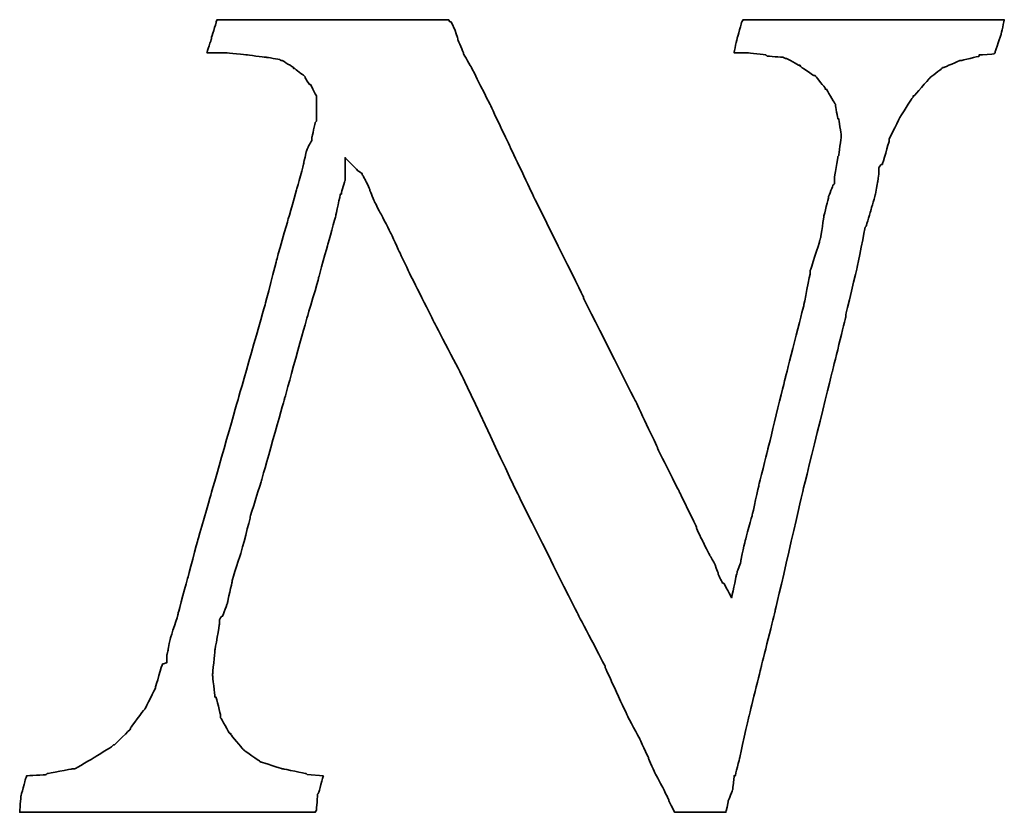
# Model space of a CAD drawing. Header units: millimetres. Extents: x 22 to 196, y 10 to 145.
# Tile 44 of 50: x 182.37 to 183.386, y 89.596 to 90.414. Entities that reach past the tile are written whole.
import ezdxf

# ---------------------------------------------------------------- set-up
doc = ezdxf.new("R2010")
doc.units = ezdxf.units.MM
doc.header["$LTSCALE"] = 0.1
doc.layers.add('DIM', color=4, linetype='CONTINUOUS')
doc.layers.add('layer 1', color=7, linetype='CONTINUOUS')

# ---------------------------------------------------------------- blocks, each defined once
blk = doc.blocks.new('TBI MOTION logo(完整正式版)')
at = {"layer": 'layer 1', "color": 22, "lineweight": 35}
blk.add_open_spline([(58.92625, -7.91875), (58.92625, -7.91875), (58.58625, -7.89375), (58.58625, -7.89375), (58.58625, -7.89375), (58.58625, -7.89375), (58.56625, -7.87125), (58.56625, -7.87125), (58.56625, -7.87125), (58.56625, -7.87125), (58.08375, -7.77375), (58.08375, -7.77375), (58.08375, -7.77375), (58.08375, -7.77375), (58.06125, -7.77375), (58.06125, -7.77375), (58.06125, -7.77375), (58.06125, -7.77375), (57.62625, -7.63125), (57.62625, -7.63125), (57.62625, -7.63125), (57.62625, -7.63125), (57.60625, -7.63125), (57.60625, -7.63125), (57.60625, -7.63125), (57.60625, -7.63125), (57.58125, -7.60625), (57.58125, -7.60625), (57.58125, -7.60625), (57.58125, -7.60625), (57.26625, -7.38875), (57.26625, -7.38875), (57.26625, -7.38875), (57.26625, -7.38875), (57.24625, -7.36875), (57.24625, -7.36875), (57.24625, -7.36875), (57.24625, -7.36875), (57.22125, -7.34375), (57.22125, -7.34375), (57.22125, -7.34375), (57.22125, -7.34375), (56.98125, -7.05375), (56.98125, -7.05375), (56.98125, -7.05375), (56.98125, -7.05375), (56.98125, -7.02875), (56.98125, -7.02875), (56.98125, -7.02875), (56.98125, -7.02875), (56.95625, -7.02875), (56.95625, -7.02875), (56.95625, -7.02875), (56.95625, -7.02875), (56.76625, -6.69625), (56.76625, -6.69625), (56.76625, -6.69625), (56.76625, -6.69625), (56.76625, -6.67125), (56.76625, -6.67125), (56.76625, -6.67125), (56.76625, -6.67125), (56.76625, -6.64875), (56.76625, -6.64875), (56.76625, -6.64875), (56.76625, -6.64875), (56.67125, -6.26375), (56.67125, -6.26375), (56.67125, -6.26375), (56.67125, -6.26375), (56.64625, -6.26375), (56.64625, -6.26375), (56.64625, -6.26375), (56.64625, -6.26375), (56.64625, -6.23875), (56.64625, -6.23875), (56.64625, -6.23875), (56.64625, -6.23875), (56.59625, -5.80875), (56.59625, -5.80875), (56.59625, -5.80875), (56.59625, -5.80875), (56.59625, -5.78375), (56.59625, -5.78375), (56.59625, -5.78375), (56.59625, -5.78375), (56.64625, -5.30375), (56.64625, -5.30375), (56.64625, -5.30375), (56.64625, -5.30375), (56.64625, -5.27875), (56.64625, -5.27875), (56.64625, -5.27875), (56.64625, -5.27875), (56.74125, -4.72875), (56.74125, -4.72875), (56.74125, -4.72875), (56.74125, -4.72875), (56.74125, -4.67875), (56.74125, -4.67875), (56.74125, -4.67875), (56.74125, -4.67875), (56.74125, -4.63375), (56.74125, -4.63375), (56.74125, -4.63375), (56.74125, -4.63375), (56.79125, -4.55875), (56.79125, -4.55875), (56.79125, -4.55875), (56.79125, -4.55875), (56.81125, -4.55875), (56.81125, -4.55875), (56.81125, -4.55875), (56.81125, -4.55875), (56.91125, -4.27375), (56.91125, -4.27375), (56.91125, -4.27375), (56.91125, -4.27375), (57.00625, -3.83874), (57.00625, -3.83874), (57.00625, -3.83874), (57.00625, -3.83874), (57.00625, -3.81374), (57.00625, -3.81374), (57.00625, -3.81374), (57.00625, -3.81374), (57.19875, -3.21374), (57.19875, -3.21374), (57.19875, -3.21374), (57.19875, -3.21374), (57.38625, -2.49625), (57.38625, -2.49625), (57.38625, -2.49625), (57.38625, -2.49625), (57.38625, -2.47374), (57.38625, -2.47374), (57.38625, -2.47374), (57.38625, -2.47374), (57.62625, -1.70375), (57.62625, -1.70375), (57.62625, -1.70375), (57.62625, -1.70375), (58.10625, 0.00125), (58.10625, 0.00125), (58.10625, 0.00125), (58.10625, 0.00125), (58.58625, 1.72625), (58.58625, 1.72625), (58.58625, 1.72625), (58.58625, 1.72625), (58.82625, 2.54125), (58.82625, 2.54125), (58.82625, 2.54125), (58.82625, 2.54125), (58.82625, 2.56374), (58.82625, 2.56374), (58.82625, 2.56374), (58.82625, 2.56374), (59.02125, 3.26125), (59.02125, 3.26125), (59.02125, 3.26125), (59.02125, 3.26125), (59.18625, 3.86125), (59.18625, 3.86125), (59.18625, 3.86125), (59.18625, 3.86125), (59.28625, 4.31875), (59.28625, 4.31875), (59.28625, 4.31875), (59.28625, 4.31875), (59.30625, 4.31875), (59.30625, 4.31875), (59.30625, 4.31875), (59.30625, 4.31875), (59.30625, 4.34125), (59.30625, 4.34125), (59.30625, 4.34125), (59.30625, 4.34125), (59.38125, 4.60625), (59.38125, 4.60625), (59.38125, 4.60625), (59.38125, 4.60625), (59.38125, 4.65125), (59.38125, 4.65125), (59.38125, 4.65125), (59.38125, 4.65125), (59.38125, 5.08625), (59.38125, 5.08625), (59.38125, 5.08625), (59.38125, 5.08625), (59.66625, 4.79624), (59.66625, 4.79624), (59.66625, 4.79624), (59.66625, 4.79624), (59.74125, 4.75124), (59.74125, 4.75124), (59.74125, 4.75124), (59.74125, 4.75124), (59.74125, 4.72624), (59.74125, 4.72624), (59.74125, 4.72624), (59.74125, 4.72624), (59.76125, 4.70124), (59.76125, 4.70124), (59.76125, 4.70124), (59.76125, 4.70124), (59.81125, 4.60625), (59.81125, 4.60625), (59.81125, 4.60625), (59.81125, 4.60625), (59.90625, 4.41125), (59.90625, 4.41125), (59.90625, 4.41125), (59.90625, 4.41125), (59.90625, 4.39125), (59.90625, 4.39125), (59.90625, 4.39125), (59.90625, 4.39125), (60.00375, 4.15124), (60.00375, 4.15124), (60.00375, 4.15124), (60.00375, 4.15124), (60.14625, 3.88374), (60.14625, 3.88374), (60.14625, 3.88374), (60.14625, 3.88374), (60.34125, 3.50124), (60.34125, 3.50124), (60.34125, 3.50124), (60.34125, 3.50124), (60.53125, 3.09125), (60.53125, 3.09125), (60.53125, 3.09125), (60.53125, 3.09125), (60.74625, 2.63625), (60.74625, 2.63625), (60.74625, 2.63625), (60.74625, 2.63625), (61.25125, 1.63124), (61.25125, 1.63124), (61.25125, 1.63124), (61.25125, 1.63124), (61.85125, 0.47625), (61.85125, 0.47625), (61.85125, 0.47625), (61.85125, 0.47625), (63.02625, -2.01874), (63.02625, -2.01874), (63.02625, -2.01874), (63.02625, -2.01874), (64.27625, -4.51374), (64.27625, -4.51374), (64.27625, -4.51374), (64.27625, -4.51374), (64.85125, -5.61375), (64.85125, -5.61375), (64.85125, -5.61375), (64.85125, -5.61375), (64.85125, -5.64125), (64.85125, -5.64125), (64.85125, -5.64125), (64.85125, -5.64125), (65.32875, -6.67125), (65.32875, -6.67125), (65.32875, -6.67125), (65.32875, -6.67125), (65.57125, -7.12875), (65.57125, -7.12875), (65.57125, -7.12875), (65.57125, -7.12875), (65.76125, -7.53625), (65.76125, -7.53625), (65.76125, -7.53625), (65.76125, -7.53625), (65.76125, -7.55625), (65.76125, -7.55625), (65.76125, -7.55625), (65.76125, -7.55625), (65.90375, -7.87125), (65.90375, -7.87125), (65.90375, -7.87125), (65.90375, -7.87125), (66.07125, -8.18125), (66.07125, -8.18125), (66.07125, -8.18125), (66.07125, -8.18125), (66.19125, -8.42375), (66.19125, -8.42375), (66.19125, -8.42375), (66.19125, -8.42375), (66.19125, -8.44375), (66.19125, -8.44375), (66.19125, -8.44375), (66.19125, -8.44375), (66.29125, -8.63875), (66.29125, -8.63875), (66.29125, -8.63875), (66.29125, -8.63875), (66.31125, -8.68625), (66.31125, -8.68625), (66.31125, -8.68625), (66.31125, -8.68625), (66.38375, -8.68625), (66.38375, -8.68625), (66.38375, -8.68625), (66.38375, -8.68625), (66.84125, -8.68625), (66.84125, -8.68625), (66.84125, -8.68625), (66.84125, -8.68625), (67.29625, -8.68625), (67.29625, -8.68625), (67.29625, -8.68625), (67.29625, -8.68625), (67.36625, -8.68625), (67.36625, -8.68625), (67.36625, -8.68625), (67.36625, -8.68625), (67.39125, -8.68625), (67.39125, -8.68625), (67.39125, -8.68625), (67.39125, -8.68625), (67.44125, -8.46875), (67.44125, -8.46875), (67.44125, -8.46875), (67.44125, -8.46875), (67.44125, -8.44375), (67.44125, -8.44375), (67.44125, -8.44375), (67.44125, -8.44375), (67.53625, -8.20375), (67.53625, -8.20375), (67.53625, -8.20375), (67.53625, -8.20375), (67.56125, -7.94375), (67.56125, -7.94375), (67.56125, -7.94375), (67.56125, -7.94375), (67.56125, -7.91875), (67.56125, -7.91875), (67.56125, -7.91875), (67.56125, -7.91875), (67.58625, -7.91875), (67.58625, -7.91875), (67.58625, -7.91875), (67.58625, -7.91875), (67.68125, -7.53625), (67.68125, -7.53625), (67.68125, -7.53625), (67.68125, -7.53625), (67.87375, -6.67125), (67.87375, -6.67125), (67.87375, -6.67125), (67.87375, -6.67125), (68.13625, -5.61375), (68.13625, -5.61375), (68.13625, -5.61375), (68.13625, -5.61375), (68.42375, -4.46374), (68.42375, -4.46374), (68.42375, -4.46374), (68.42375, -4.46374), (68.99875, -1.96874), (68.99875, -1.96874), (68.99875, -1.96874), (68.99875, -1.96874), (69.62625, 0.57625), (69.62625, 0.57625), (69.62625, 0.57625), (69.62625, 0.57625), (69.91125, 1.72625), (69.91125, 1.72625), (69.91125, 1.72625), (69.91125, 1.72625), (69.91125, 1.77625), (69.91125, 1.77625), (69.91125, 1.77625), (69.91125, 1.77625), (70.15125, 2.78124), (70.15125, 2.78124), (70.15125, 2.78124), (70.15125, 2.78124), (70.32125, 3.62125), (70.32125, 3.62125), (70.32125, 3.62125), (70.32125, 3.62125), (70.34125, 3.64625), (70.34125, 3.64625), (70.34125, 3.64625), (70.34125, 3.64625), (70.44125, 3.98125), (70.44125, 3.98125), (70.44125, 3.98125), (70.44125, 3.98125), (70.53625, 4.31875), (70.53625, 4.31875), (70.53625, 4.31875), (70.53625, 4.31875), (70.58125, 4.55875), (70.58125, 4.55875), (70.58125, 4.55875), (70.58125, 4.55875), (70.60625, 4.72624), (70.60625, 4.72624), (70.60625, 4.72624), (70.60625, 4.72624), (70.60625, 4.79624), (70.60625, 4.79624), (70.60625, 4.79624), (70.60625, 4.79624), (70.60625, 4.87125), (70.60625, 4.87125), (70.60625, 4.87125), (70.60625, 4.87125), (70.65625, 4.94125), (70.65625, 4.94125), (70.65625, 4.94125), (70.65625, 4.94125), (70.68125, 4.94125), (70.68125, 4.94125), (70.68125, 4.94125), (70.68125, 4.94125), (70.82125, 5.42125), (70.82125, 5.42125), (70.82125, 5.42125), (70.82125, 5.42125), (70.82125, 5.44625), (70.82125, 5.44625), (70.82125, 5.44625), (70.82125, 5.44625), (70.82125, 5.47125), (70.82125, 5.47125), (70.82125, 5.47125), (70.82125, 5.47125), (71.06125, 5.94625), (71.06125, 5.94625), (71.06125, 5.94625), (71.06125, 5.94625), (71.30125, 6.33124), (71.30125, 6.33124), (71.30125, 6.33124), (71.30125, 6.33124), (71.32625, 6.35625), (71.32625, 6.35625), (71.32625, 6.35625), (71.32625, 6.35625), (71.32625, 6.38124), (71.32625, 6.38124), (71.32625, 6.38124), (71.32625, 6.38124), (71.35125, 6.38124), (71.35125, 6.38124), (71.35125, 6.38124), (71.35125, 6.38124), (71.66125, 6.74125), (71.66125, 6.74125), (71.66125, 6.74125), (71.66125, 6.74125), (71.68625, 6.76625), (71.68625, 6.76625), (71.68625, 6.76625), (71.68625, 6.76625), (71.92625, 6.95624), (71.92625, 6.95624), (71.92625, 6.95624), (71.92625, 6.95624), (71.95125, 6.98125), (71.95125, 6.98125), (71.95125, 6.98125), (71.95125, 6.98125), (71.97625, 6.98125), (71.97625, 6.98125), (71.97625, 6.98125), (71.97625, 6.98125), (72.31125, 7.12624), (72.31125, 7.12624), (72.31125, 7.12624), (72.31125, 7.12624), (72.33375, 7.12624), (72.33375, 7.12624), (72.33375, 7.12624), (72.33375, 7.12624), (72.71625, 7.21875), (72.71625, 7.21875), (72.71625, 7.21875), (72.71625, 7.21875), (72.71625, 7.24624), (72.71625, 7.24624), (72.71625, 7.24624), (72.71625, 7.24624), (72.74125, 7.24624), (72.74125, 7.24624), (72.74125, 7.24624), (72.74125, 7.24624), (73.03124, 7.26624), (73.03124, 7.26624), (73.03124, 7.26624), (73.03124, 7.26624), (73.05375, 7.29125), (73.05375, 7.29125), (73.05375, 7.29125), (73.05375, 7.29125), (73.05375, 7.31625), (73.05375, 7.31625), (73.05375, 7.31625), (73.05375, 7.31625), (73.17625, 7.67625), (73.17625, 7.67625), (73.17625, 7.67625), (73.17625, 7.67625), (73.24625, 7.98625), (73.24625, 7.98625), (73.24625, 7.98625), (73.24625, 7.98625), (73.19625, 7.98625), (73.19625, 7.98625), (73.19625, 7.98625), (73.19625, 7.98625), (72.93625, 7.98625), (72.93625, 7.98625), (72.93625, 7.98625), (72.93625, 7.98625), (72.55125, 7.98625), (72.55125, 7.98625), (72.55125, 7.98625), (72.55125, 7.98625), (72.09625, 7.98625), (72.09625, 7.98625), (72.09625, 7.98625), (72.09625, 7.98625), (71.64125, 7.98625), (71.64125, 7.98625), (71.64125, 7.98625), (71.64125, 7.98625), (70.53625, 7.98625), (70.53625, 7.98625), (70.53625, 7.98625), (70.53625, 7.98625), (69.47875, 7.98625), (69.47875, 7.98625), (69.47875, 7.98625), (69.47875, 7.98625), (68.95125, 7.98625), (68.95125, 7.98625), (68.95125, 7.98625), (68.95125, 7.98625), (68.52125, 7.98625), (68.52125, 7.98625), (68.52125, 7.98625), (68.52125, 7.98625), (68.13625, 7.98625), (68.13625, 7.98625), (68.13625, 7.98625), (68.13625, 7.98625), (67.87375, 7.98625), (67.87375, 7.98625), (67.87375, 7.98625), (67.87375, 7.98625), (67.75125, 7.98625), (67.75125, 7.98625), (67.75125, 7.98625), (67.75125, 7.98625), (67.72625, 7.94125), (67.72625, 7.94125), (67.72625, 7.94125), (67.72625, 7.94125), (67.63125, 7.60625), (67.63125, 7.60625), (67.63125, 7.60625), (67.63125, 7.60625), (67.56125, 7.29125), (67.56125, 7.29125), (67.56125, 7.29125), (67.56125, 7.29125), (67.72625, 7.29125), (67.72625, 7.29125), (67.72625, 7.29125), (67.72625, 7.29125), (67.82625, 7.29125), (67.82625, 7.29125), (67.82625, 7.29125), (67.82625, 7.29125), (67.84625, 7.29125), (67.84625, 7.29125), (67.84625, 7.29125), (67.84625, 7.29125), (68.23125, 7.24624), (68.23125, 7.24624), (68.23125, 7.24624), (68.23125, 7.24624), (68.25875, 7.21875), (68.25875, 7.21875), (68.25875, 7.21875), (68.25875, 7.21875), (68.59125, 7.19624), (68.59125, 7.19624), (68.59125, 7.19624), (68.59125, 7.19624), (68.64125, 7.17125), (68.64125, 7.17125), (68.64125, 7.17125), (68.64125, 7.17125), (68.66625, 7.17125), (68.66625, 7.17125), (68.66625, 7.17125), (68.66625, 7.17125), (68.92625, 7.02624), (68.92625, 7.02624), (68.92625, 7.02624), (68.92625, 7.02624), (68.95125, 7.02624), (68.95125, 7.02624), (68.95125, 7.02624), (68.95125, 7.02624), (68.95125, 7.00624), (68.95125, 7.00624), (68.95125, 7.00624), (68.95125, 7.00624), (69.23875, 6.81125), (69.23875, 6.81125), (69.23875, 6.81125), (69.23875, 6.81125), (69.26625, 6.81125), (69.26625, 6.81125), (69.26625, 6.81125), (69.26625, 6.81125), (69.28625, 6.78625), (69.28625, 6.78625), (69.28625, 6.78625), (69.28625, 6.78625), (69.47875, 6.54875), (69.47875, 6.54875), (69.47875, 6.54875), (69.47875, 6.54875), (69.47875, 6.52375), (69.47875, 6.52375), (69.47875, 6.52375), (69.47875, 6.52375), (69.50625, 6.52375), (69.50625, 6.52375), (69.50625, 6.52375), (69.50625, 6.52375), (69.67125, 6.23625), (69.67125, 6.23625), (69.67125, 6.23625), (69.67125, 6.23625), (69.69375, 6.21125), (69.69375, 6.21125), (69.69375, 6.21125), (69.69375, 6.21125), (69.69375, 6.18625), (69.69375, 6.18625), (69.69375, 6.18625), (69.69375, 6.18625), (69.74625, 5.89875), (69.74625, 5.89875), (69.74625, 5.89875), (69.74625, 5.89875), (69.76625, 5.89875), (69.76625, 5.89875), (69.76625, 5.89875), (69.76625, 5.89875), (69.81375, 5.56625), (69.81375, 5.56625), (69.81375, 5.56625), (69.81375, 5.56625), (69.81375, 5.54125), (69.81375, 5.54125), (69.81375, 5.54125), (69.81375, 5.54125), (69.81375, 5.51625), (69.81375, 5.51625), (69.81375, 5.51625), (69.81375, 5.51625), (69.76625, 5.13125), (69.76625, 5.13125), (69.76625, 5.13125), (69.76625, 5.13125), (69.74625, 5.10874), (69.74625, 5.10874), (69.74625, 5.10874), (69.74625, 5.10874), (69.67125, 4.65125), (69.67125, 4.65125), (69.67125, 4.65125), (69.67125, 4.65125), (69.67125, 4.55875), (69.67125, 4.55875), (69.67125, 4.55875), (69.67125, 4.55875), (69.67125, 4.53125), (69.67125, 4.53125), (69.67125, 4.53125), (69.67125, 4.53125), (69.64625, 4.50874), (69.64625, 4.50874), (69.64625, 4.50874), (69.64625, 4.50874), (69.55125, 4.27125), (69.55125, 4.27125), (69.55125, 4.27125), (69.55125, 4.27125), (69.55125, 4.24625), (69.55125, 4.24625), (69.55125, 4.24625), (69.55125, 4.24625), (69.45375, 3.86125), (69.45375, 3.86125), (69.45375, 3.86125), (69.45375, 3.86125), (69.38625, 3.40624), (69.38625, 3.40624), (69.38625, 3.40624), (69.38625, 3.40624), (69.35875, 3.33125), (69.35875, 3.33125), (69.35875, 3.33125), (69.35875, 3.33125), (69.35875, 3.30875), (69.35875, 3.30875), (69.35875, 3.30875), (69.35875, 3.30875), (69.16625, 2.71125), (69.16625, 2.71125), (69.16625, 2.71125), (69.16625, 2.71125), (69.16625, 2.66375), (69.16625, 2.66375), (69.16625, 2.66375), (69.16625, 2.66375), (69.02625, 1.96374), (69.02625, 1.96374), (69.02625, 1.96374), (69.02625, 1.96374), (68.64125, 0.45624), (68.64125, 0.45624), (68.64125, 0.45624), (68.64125, 0.45624), (68.25875, -1.10625), (68.25875, -1.10625), (68.25875, -1.10625), (68.25875, -1.10625), (68.08625, -1.80125), (68.08625, -1.80125), (68.08625, -1.80125), (68.08625, -1.80125), (67.94625, -2.42625), (67.94625, -2.42625), (67.94625, -2.42625), (67.94625, -2.42625), (67.80125, -2.95375), (67.80125, -2.95375), (67.80125, -2.95375), (67.80125, -2.95375), (67.70625, -3.38375), (67.70625, -3.38375), (67.70625, -3.38375), (67.70625, -3.38375), (67.70625, -3.40875), (67.70625, -3.40875), (67.70625, -3.40875), (67.70625, -3.40875), (67.63125, -3.62375), (67.63125, -3.62375), (67.63125, -3.62375), (67.63125, -3.62375), (67.60625, -3.72125), (67.60625, -3.72125), (67.60625, -3.72125), (67.60625, -3.72125), (67.51125, -4.17375), (67.51125, -4.17375), (67.51125, -4.17375), (67.51125, -4.17375), (67.34625, -3.86374), (67.34625, -3.86374), (67.34625, -3.86374), (67.34625, -3.86374), (67.32125, -3.86374), (67.32125, -3.86374), (67.32125, -3.86374), (67.32125, -3.86374), (67.27125, -3.76874), (67.27125, -3.76874), (67.27125, -3.76874), (67.27125, -3.76874), (67.22625, -3.67374), (67.22625, -3.67374), (67.22625, -3.67374), (67.22625, -3.67374), (67.22625, -3.64875), (67.22625, -3.64875), (67.22625, -3.64875), (67.22625, -3.64875), (67.15125, -3.45375), (67.15125, -3.45375), (67.15125, -3.45375), (67.15125, -3.45375), (67.05625, -3.28875), (67.05625, -3.28875), (67.05625, -3.28875), (67.05625, -3.28875), (66.91125, -3.00125), (66.91125, -3.00125), (66.91125, -3.00125), (66.91125, -3.00125), (66.77125, -2.71375), (66.77125, -2.71375), (66.77125, -2.71375), (66.77125, -2.71375), (66.77125, -2.68875), (66.77125, -2.68875), (66.77125, -2.68875), (66.77125, -2.68875), (66.41125, -1.94374), (66.41125, -1.94374), (66.41125, -1.94374), (66.41125, -1.94374), (65.95125, -1.03375), (65.95125, -1.03375), (65.95125, -1.03375), (65.95125, -1.03375), (65.95125, -1.00875), (65.95125, -1.00875), (65.95125, -1.00875), (65.95125, -1.00875), (65.49625, -0.04874), (65.49625, -0.04874), (65.49625, -0.04874), (65.49625, -0.04874), (64.39375, 2.13624), (64.39375, 2.13624), (64.39375, 2.13624), (64.39375, 2.13624), (64.39375, 2.15624), (64.39375, 2.15624), (64.39375, 2.15624), (64.39375, 2.15624), (63.33625, 4.29125), (63.33625, 4.29125), (63.33625, 4.29125), (63.33625, 4.29125), (62.85625, 5.30125), (62.85625, 5.30125), (62.85625, 5.30125), (62.85625, 5.30125), (62.42625, 6.21125), (62.42625, 6.21125), (62.42625, 6.21125), (62.42625, 6.21125), (62.04125, 6.98125), (62.04125, 6.98125), (62.04125, 6.98125), (62.04125, 6.98125), (61.87375, 7.26624), (61.87375, 7.26624), (61.87375, 7.26624), (61.87375, 7.26624), (61.87375, 7.29125), (61.87375, 7.29125), (61.87375, 7.29125), (61.87375, 7.29125), (61.75625, 7.55625), (61.75625, 7.55625), (61.75625, 7.55625), (61.75625, 7.55625), (61.75625, 7.58124), (61.75625, 7.58124), (61.75625, 7.58124), (61.75625, 7.58124), (61.68375, 7.79375), (61.68375, 7.79375), (61.68375, 7.79375), (61.68375, 7.79375), (61.61125, 7.94125), (61.61125, 7.94125), (61.61125, 7.94125), (61.61125, 7.94125), (61.58625, 7.94125), (61.58625, 7.94125), (61.58625, 7.94125), (61.58625, 7.94125), (61.56375, 7.98625), (61.56375, 7.98625), (61.56375, 7.98625), (61.56375, 7.98625), (61.41875, 7.98625), (61.41875, 7.98625), (61.41875, 7.98625), (61.41875, 7.98625), (61.18125, 7.98625), (61.18125, 7.98625), (61.18125, 7.98625), (61.18125, 7.98625), (60.84125, 7.98625), (60.84125, 7.98625), (60.84125, 7.98625), (60.84125, 7.98625), (60.02625, 7.98625), (60.02625, 7.98625), (60.02625, 7.98625), (60.02625, 7.98625), (59.11625, 7.98625), (59.11625, 7.98625), (59.11625, 7.98625), (59.11625, 7.98625), (58.15625, 7.98625), (58.15625, 7.98625), (58.15625, 7.98625), (58.15625, 7.98625), (57.34125, 7.98625), (57.34125, 7.98625), (57.34125, 7.98625), (57.34125, 7.98625), (57.00625, 7.98625), (57.00625, 7.98625), (57.00625, 7.98625), (57.00625, 7.98625), (56.76625, 7.98625), (56.76625, 7.98625), (56.76625, 7.98625), (56.76625, 7.98625), (56.69125, 7.98625), (56.69125, 7.98625), (56.69125, 7.98625), (56.69125, 7.98625), (56.67125, 7.94125), (56.67125, 7.94125), (56.67125, 7.94125), (56.67125, 7.94125), (56.67125, 7.91625), (56.67125, 7.91625), (56.67125, 7.91625), (56.67125, 7.91625), (56.57125, 7.60625), (56.57125, 7.60625), (56.57125, 7.60625), (56.57125, 7.60625), (56.57125, 7.58124), (56.57125, 7.58124), (56.57125, 7.58124), (56.57125, 7.58124), (56.47625, 7.29125), (56.47625, 7.29125), (56.47625, 7.29125), (56.47625, 7.29125), (56.57125, 7.29125), (56.57125, 7.29125), (56.57125, 7.29125), (56.57125, 7.29125), (56.76625, 7.29125), (56.76625, 7.29125), (56.76625, 7.29125), (56.76625, 7.29125), (56.86125, 7.29125), (56.86125, 7.29125), (56.86125, 7.29125), (56.86125, 7.29125), (56.88625, 7.29125), (56.88625, 7.29125), (56.88625, 7.29125), (56.88625, 7.29125), (57.31625, 7.24624), (57.31625, 7.24624), (57.31625, 7.24624), (57.31625, 7.24624), (57.70125, 7.19624), (57.70125, 7.19624), (57.70125, 7.19624), (57.70125, 7.19624), (57.72625, 7.19624), (57.72625, 7.19624), (57.72625, 7.19624), (57.72625, 7.19624), (58.01125, 7.14624), (58.01125, 7.14624), (58.01125, 7.14624), (58.01125, 7.14624), (58.03625, 7.12624), (58.03625, 7.12624), (58.03625, 7.12624), (58.03625, 7.12624), (58.06125, 7.12624), (58.06125, 7.12624), (58.06125, 7.12624), (58.06125, 7.12624), (58.30125, 6.98125), (58.30125, 6.98125), (58.30125, 6.98125), (58.30125, 6.98125), (58.30125, 6.95624), (58.30125, 6.95624), (58.30125, 6.95624), (58.30125, 6.95624), (58.32375, 6.95624), (58.32375, 6.95624), (58.32375, 6.95624), (58.32375, 6.95624), (58.51625, 6.81125), (58.51625, 6.81125), (58.51625, 6.81125), (58.51625, 6.81125), (58.54125, 6.78625), (58.54125, 6.78625), (58.54125, 6.78625), (58.54125, 6.78625), (58.54125, 6.76625), (58.54125, 6.76625), (58.54125, 6.76625), (58.54125, 6.76625), (58.63625, 6.62124), (58.63625, 6.62124), (58.63625, 6.62124), (58.63625, 6.62124), (58.65875, 6.62124), (58.65875, 6.62124), (58.65875, 6.62124), (58.65875, 6.62124), (58.75625, 6.42625), (58.75625, 6.42625), (58.75625, 6.42625), (58.75625, 6.42625), (58.77875, 6.38124), (58.77875, 6.38124), (58.77875, 6.38124), (58.77875, 6.38124), (58.77875, 6.33124), (58.77875, 6.33124), (58.77875, 6.33124), (58.77875, 6.33124), (58.77875, 6.09125), (58.77875, 6.09125), (58.77875, 6.09125), (58.77875, 6.09125), (58.77875, 5.85125), (58.77875, 5.85125), (58.77875, 5.85125), (58.77875, 5.85125), (58.75625, 5.82625), (58.75625, 5.82625), (58.75625, 5.82625), (58.75625, 5.82625), (58.68625, 5.51625), (58.68625, 5.51625), (58.68625, 5.51625), (58.68625, 5.51625), (58.68625, 5.47125), (58.68625, 5.47125), (58.68625, 5.47125), (58.68625, 5.47125), (58.68625, 5.44625), (58.68625, 5.44625), (58.68625, 5.44625), (58.68625, 5.44625), (58.65875, 5.39625), (58.65875, 5.39625), (58.65875, 5.39625), (58.65875, 5.39625), (58.61125, 5.32624), (58.61125, 5.32624), (58.61125, 5.32624), (58.61125, 5.32624), (58.56625, 5.20375), (58.56625, 5.20375), (58.56625, 5.20375), (58.56625, 5.20375), (58.51625, 4.99125), (58.51625, 4.99125), (58.51625, 4.99125), (58.51625, 4.99125), (58.51625, 4.96625), (58.51625, 4.96625), (58.51625, 4.96625), (58.51625, 4.96625), (58.37125, 4.43625), (58.37125, 4.43625), (58.37125, 4.43625), (58.37125, 4.43625), (58.18125, 3.76625), (58.18125, 3.76625), (58.18125, 3.76625), (58.18125, 3.76625), (57.94125, 2.92624), (57.94125, 2.92624), (57.94125, 2.92624), (57.94125, 2.92624), (57.70125, 1.98874), (57.70125, 1.98874), (57.70125, 1.98874), (57.70125, 1.98874), (57.12625, -0.02374), (57.12625, -0.02374), (57.12625, -0.02374), (57.12625, -0.02374), (56.55125, -2.03875), (56.55125, -2.03875), (56.55125, -2.03875), (56.55125, -2.03875), (56.28625, -2.95375), (56.28625, -2.95375), (56.28625, -2.95375), (56.28625, -2.95375), (56.07125, -3.76874), (56.07125, -3.76874), (56.07125, -3.76874), (56.07125, -3.76874), (55.87625, -4.48874), (55.87625, -4.48874), (55.87625, -4.48874), (55.87625, -4.48874), (55.87625, -4.51374), (55.87625, -4.51374), (55.87625, -4.51374), (55.87625, -4.51374), (55.71125, -5.01625), (55.71125, -5.01625), (55.71125, -5.01625), (55.71125, -5.01625), (55.66125, -5.25375), (55.66125, -5.25375), (55.66125, -5.25375), (55.66125, -5.25375), (55.66125, -5.27875), (55.66125, -5.27875), (55.66125, -5.27875), (55.66125, -5.27875), (55.63625, -5.37375), (55.63625, -5.37375), (55.63625, -5.37375), (55.63625, -5.37375), (55.63625, -5.42375), (55.63625, -5.42375), (55.63625, -5.42375), (55.63625, -5.42375), (55.63625, -5.54125), (55.63625, -5.54125), (55.63625, -5.54125), (55.63625, -5.54125), (55.54125, -5.56875), (55.54125, -5.56875), (55.54125, -5.56875), (55.54125, -5.56875), (55.39625, -6.04875), (55.39625, -6.04875), (55.39625, -6.04875), (55.39625, -6.04875), (55.39625, -6.06875), (55.39625, -6.06875), (55.39625, -6.06875), (55.39625, -6.06875), (55.18125, -6.50375), (55.18125, -6.50375), (55.18125, -6.50375), (55.18125, -6.50375), (55.15625, -6.52875), (55.15625, -6.52875), (55.15625, -6.52875), (55.15625, -6.52875), (54.86875, -6.91125), (54.86875, -6.91125), (54.86875, -6.91125), (54.86875, -6.91125), (54.86875, -6.93375), (54.86875, -6.93375), (54.86875, -6.93375), (54.86875, -6.93375), (54.53125, -7.26875), (54.53125, -7.26875), (54.53125, -7.26875), (54.53125, -7.26875), (54.51125, -7.26875), (54.51125, -7.26875), (54.51125, -7.26875), (54.51125, -7.26875), (54.48625, -7.29625), (54.48625, -7.29625), (54.48625, -7.29625), (54.48625, -7.29625), (54.10375, -7.53625), (54.10375, -7.53625), (54.10375, -7.53625), (54.10375, -7.53625), (53.69625, -7.77375), (53.69625, -7.77375), (53.69625, -7.77375), (53.69625, -7.77375), (53.67125, -7.77375), (53.67125, -7.77375), (53.67125, -7.77375), (53.67125, -7.77375), (53.64625, -7.77375), (53.64625, -7.77375), (53.64625, -7.77375), (53.64625, -7.77375), (53.11625, -7.87125), (53.11625, -7.87125), (53.11625, -7.87125), (53.11625, -7.87125), (53.09625, -7.89375), (53.09625, -7.89375), (53.09625, -7.89375), (53.09625, -7.89375), (52.68625, -7.91875), (52.68625, -7.91875), (52.68625, -7.91875), (52.68625, -7.91875), (52.66125, -7.99125), (52.66125, -7.99125), (52.66125, -7.99125), (52.66125, -7.99125), (52.56625, -8.34875), (52.56625, -8.34875), (52.56625, -8.34875), (52.56625, -8.34875), (52.54125, -8.68625), (52.54125, -8.68625), (52.54125, -8.68625), (52.54125, -8.68625), (52.58875, -8.68625), (52.58875, -8.68625), (52.58875, -8.68625), (52.58875, -8.68625), (52.87625, -8.68625), (52.87625, -8.68625), (52.87625, -8.68625), (52.87625, -8.68625), (53.33625, -8.68625), (53.33625, -8.68625), (53.33625, -8.68625), (53.33625, -8.68625), (53.79125, -8.68625), (53.79125, -8.68625), (53.79125, -8.68625), (53.79125, -8.68625), (54.36625, -8.68625), (54.36625, -8.68625), (54.36625, -8.68625), (54.36625, -8.68625), (55.59125, -8.68625), (55.59125, -8.68625), (55.59125, -8.68625), (55.59125, -8.68625), (56.76625, -8.68625), (56.76625, -8.68625), (56.76625, -8.68625), (56.76625, -8.68625), (57.34125, -8.68625), (57.34125, -8.68625), (57.34125, -8.68625), (57.34125, -8.68625), (57.82125, -8.68625), (57.82125, -8.68625), (57.82125, -8.68625), (57.82125, -8.68625), (58.25125, -8.68625), (58.25125, -8.68625), (58.25125, -8.68625), (58.25125, -8.68625), (58.58625, -8.68625), (58.58625, -8.68625), (58.58625, -8.68625), (58.58625, -8.68625), (58.75625, -8.68625), (58.75625, -8.68625), (58.75625, -8.68625), (58.75625, -8.68625), (58.77875, -8.63875), (58.77875, -8.63875), (58.77875, -8.63875), (58.77875, -8.63875), (58.80625, -8.30375), (58.80625, -8.30375), (58.80625, -8.30375), (58.80625, -8.30375), (58.82625, -8.27875), (58.82625, -8.27875), (58.82625, -8.27875), (58.82625, -8.27875), (58.92625, -7.91875), (58.92625, -7.91875)], degree=3, knots=[0, 0, 0, 0, 0.003125, 0.003125, 0.003125, 0.00312501, 0.00625, 0.00625, 0.00625, 0.00625001, 0.009375, 0.009375, 0.009375, 0.00937501, 0.0125, 0.0125, 0.0125, 0.01250001, 0.015625, 0.015625, 0.015625, 0.01562501, 0.01875, 0.01875, 0.01875, 0.01875001, 0.021875, 0.021875, 0.021875, 0.02187501, 0.025, 0.025, 0.025, 0.02500001, 0.028125, 0.028125, 0.028125, 0.02812501, 0.03125, 0.03125, 0.03125, 0.03125001, 0.034375, 0.034375, 0.034375, 0.03437501, 0.0375, 0.0375, 0.0375, 0.03750001, 0.040625, 0.040625, 0.040625, 0.04062501, 0.04375, 0.04375, 0.04375, 0.04375001, 0.046875, 0.046875, 0.046875, 0.04687501, 0.05, 0.05, 0.05, 0.05000001, 0.053125, 0.053125, 0.053125, 0.05312501, 0.05625, 0.05625, 0.05625, 0.05625001, 0.059375, 0.059375, 0.059375, 0.05937501, 0.0625, 0.0625, 0.0625, 0.06250001, 0.065625, 0.065625, 0.065625, 0.06562501, 0.06875, 0.06875, 0.06875, 0.06875001, 0.071875, 0.071875, 0.071875, 0.07187501, 0.075, 0.075, 0.075, 0.07500001, 0.078125, 0.078125, 0.078125, 0.07812501, 0.08125, 0.08125, 0.08125, 0.08125001, 0.084375, 0.084375, 0.084375, 0.08437501, 0.0875, 0.0875, 0.0875, 0.08750001, 0.090625, 0.090625, 0.090625, 0.09062501, 0.09375, 0.09375, 0.09375, 0.09375001, 0.096875, 0.096875, 0.096875, 0.09687501, 0.1, 0.1, 0.1, 0.10000001, 0.103125, 0.103125, 0.103125, 0.10312501, 0.10625, 0.10625, 0.10625, 0.10625001, 0.109375, 0.109375, 0.109375, 0.10937501, 0.1125, 0.1125, 0.1125, 0.11250001, 0.115625, 0.115625, 0.115625, 0.11562501, 0.11875, 0.11875, 0.11875, 0.11875001, 0.121875, 0.121875, 0.121875, 0.12187501, 0.125, 0.125, 0.125, 0.12500001, 0.128125, 0.128125, 0.128125, 0.12812501, 0.13125, 0.13125, 0.13125, 0.13125001, 0.134375, 0.134375, 0.134375, 0.13437501, 0.1375, 0.1375, 0.1375, 0.13750001, 0.140625, 0.140625, 0.140625, 0.14062501, 0.14375, 0.14375, 0.14375, 0.14375001, 0.146875, 0.146875, 0.146875, 0.14687501, 0.15, 0.15, 0.15, 0.15000001, 0.153125, 0.153125, 0.153125, 0.15312501, 0.15625, 0.15625, 0.15625, 0.15625001, 0.159375, 0.159375, 0.159375, 0.15937501, 0.1625, 0.1625, 0.1625, 0.16250001, 0.165625, 0.165625, 0.165625, 0.16562501, 0.16875, 0.16875, 0.16875, 0.16875001, 0.171875, 0.171875, 0.171875, 0.17187501, 0.175, 0.175, 0.175, 0.17500001, 0.178125, 0.178125, 0.178125, 0.17812501, 0.18125, 0.18125, 0.18125, 0.18125001, 0.184375, 0.184375, 0.184375, 0.18437501, 0.1875, 0.1875, 0.1875, 0.18750001, 0.190625, 0.190625, 0.190625, 0.19062501, 0.19375, 0.19375, 0.19375, 0.19375001, 0.196875, 0.196875, 0.196875, 0.19687501, 0.2, 0.2, 0.2, 0.20000001, 0.203125, 0.203125, 0.203125, 0.20312501, 0.20625, 0.20625, 0.20625, 0.20625001, 0.209375, 0.209375, 0.209375, 0.20937501, 0.2125, 0.2125, 0.2125, 0.21250001, 0.215625, 0.215625, 0.215625, 0.21562501, 0.21875, 0.21875, 0.21875, 0.21875001, 0.221875, 0.221875, 0.221875, 0.22187501, 0.225, 0.225, 0.225, 0.22500001, 0.228125, 0.228125, 0.228125, 0.22812501, 0.23125, 0.23125, 0.23125, 0.23125001, 0.234375, 0.234375, 0.234375, 0.23437501, 0.2375, 0.2375, 0.2375, 0.23750001, 0.240625, 0.240625, 0.240625, 0.24062501, 0.24375, 0.24375, 0.24375, 0.24375001, 0.246875, 0.246875, 0.246875, 0.24687501, 0.25, 0.25, 0.25, 0.25000001, 0.253125, 0.253125, 0.253125, 0.25312501, 0.25625, 0.25625, 0.25625, 0.25625001, 0.259375, 0.259375, 0.259375, 0.25937501, 0.2625, 0.2625, 0.2625, 0.26250001, 0.265625, 0.265625, 0.265625, 0.26562501, 0.26875, 0.26875, 0.26875, 0.26875001, 0.271875, 0.271875, 0.271875, 0.27187501, 0.275, 0.275, 0.275, 0.27500001, 0.278125, 0.278125, 0.278125, 0.27812501, 0.28125, 0.28125, 0.28125, 0.28125001, 0.284375, 0.284375, 0.284375, 0.28437501, 0.2875, 0.2875, 0.2875, 0.28750001, 0.290625, 0.290625, 0.290625, 0.29062501, 0.29375, 0.29375, 0.29375, 0.29375001, 0.296875, 0.296875, 0.296875, 0.29687501, 0.3, 0.3, 0.3, 0.30000001, 0.303125, 0.303125, 0.303125, 0.30312501, 0.30625, 0.30625, 0.30625, 0.30625001, 0.309375, 0.309375, 0.309375, 0.30937501, 0.3125, 0.3125, 0.3125, 0.31250001, 0.315625, 0.315625, 0.315625, 0.31562501, 0.31875, 0.31875, 0.31875, 0.31875001, 0.321875, 0.321875, 0.321875, 0.32187501, 0.325, 0.325, 0.325, 0.32500001, 0.328125, 0.328125, 0.328125, 0.32812501, 0.33125, 0.33125, 0.33125, 0.33125001, 0.334375, 0.334375, 0.334375, 0.33437501, 0.3375, 0.3375, 0.3375, 0.33750001, 0.340625, 0.340625, 0.340625, 0.34062501, 0.34375, 0.34375, 0.34375, 0.34375001, 0.346875, 0.346875, 0.346875, 0.34687501, 0.35, 0.35, 0.35, 0.35000001, 0.353125, 0.353125, 0.353125, 0.35312501, 0.35625, 0.35625, 0.35625, 0.35625001, 0.359375, 0.359375, 0.359375, 0.35937501, 0.3625, 0.3625, 0.3625, 0.36250001, 0.365625, 0.365625, 0.365625, 0.36562501, 0.36875, 0.36875, 0.36875, 0.36875001, 0.371875, 0.371875, 0.371875, 0.37187501, 0.375, 0.375, 0.375, 0.37500001, 0.378125, 0.378125, 0.378125, 0.37812501, 0.38125, 0.38125, 0.38125, 0.38125001, 0.384375, 0.384375, 0.384375, 0.38437501, 0.3875, 0.3875, 0.3875, 0.38750001, 0.390625, 0.390625, 0.390625, 0.39062501, 0.39375, 0.39375, 0.39375, 0.39375001, 0.396875, 0.396875, 0.396875, 0.39687501, 0.4, 0.4, 0.4, 0.40000001, 0.403125, 0.403125, 0.403125, 0.40312501, 0.40625, 0.40625, 0.40625, 0.40625001, 0.409375, 0.409375, 0.409375, 0.40937501, 0.4125, 0.4125, 0.4125, 0.41250001, 0.415625, 0.415625, 0.415625, 0.41562501, 0.41875, 0.41875, 0.41875, 0.41875001, 0.421875, 0.421875, 0.421875, 0.42187501, 0.425, 0.425, 0.425, 0.42500001, 0.428125, 0.428125, 0.428125, 0.42812501, 0.43125, 0.43125, 0.43125, 0.43125001, 0.434375, 0.434375, 0.434375, 0.43437501, 0.4375, 0.4375, 0.4375, 0.43750001, 0.440625, 0.440625, 0.440625, 0.44062501, 0.44375, 0.44375, 0.44375, 0.44375001, 0.446875, 0.446875, 0.446875, 0.44687501, 0.45, 0.45, 0.45, 0.45000001, 0.453125, 0.453125, 0.453125, 0.45312501, 0.45625, 0.45625, 0.45625, 0.45625001, 0.459375, 0.459375, 0.459375, 0.45937501, 0.4625, 0.4625, 0.4625, 0.46250001, 0.465625, 0.465625, 0.465625, 0.46562501, 0.46875, 0.46875, 0.46875, 0.46875001, 0.471875, 0.471875, 0.471875, 0.47187501, 0.475, 0.475, 0.475, 0.47500001, 0.478125, 0.478125, 0.478125, 0.47812501, 0.48125, 0.48125, 0.48125, 0.48125001, 0.484375, 0.484375, 0.484375, 0.48437501, 0.4875, 0.4875, 0.4875, 0.48750001, 0.490625, 0.490625, 0.490625, 0.49062501, 0.49375, 0.49375, 0.49375, 0.49375001, 0.496875, 0.496875, 0.496875, 0.49687501, 0.5, 0.5, 0.5, 0.50000001, 0.503125, 0.503125, 0.503125, 0.50312501, 0.50625, 0.50625, 0.50625, 0.50625001, 0.509375, 0.509375, 0.509375, 0.50937501, 0.5125, 0.5125, 0.5125, 0.51250001, 0.515625, 0.515625, 0.515625, 0.51562501, 0.51875, 0.51875, 0.51875, 0.51875001, 0.521875, 0.521875, 0.521875, 0.52187501, 0.525, 0.525, 0.525, 0.52500001, 0.528125, 0.528125, 0.528125, 0.52812501, 0.53125, 0.53125, 0.53125, 0.53125001, 0.534375, 0.534375, 0.534375, 0.53437501, 0.5375, 0.5375, 0.5375, 0.53750001, 0.540625, 0.540625, 0.540625, 0.54062501, 0.54375, 0.54375, 0.54375, 0.54375001, 0.546875, 0.546875, 0.546875, 0.54687501, 0.55, 0.55, 0.55, 0.55000001, 0.553125, 0.553125, 0.553125, 0.55312501, 0.55625, 0.55625, 0.55625, 0.55625001, 0.559375, 0.559375, 0.559375, 0.55937501, 0.5625, 0.5625, 0.5625, 0.56250001, 0.565625, 0.565625, 0.565625, 0.56562501, 0.56875, 0.56875, 0.56875, 0.56875001, 0.571875, 0.571875, 0.571875, 0.57187501, 0.575, 0.575, 0.575, 0.57500001, 0.578125, 0.578125, 0.578125, 0.57812501, 0.58125, 0.58125, 0.58125, 0.58125001, 0.584375, 0.584375, 0.584375, 0.58437501, 0.5875, 0.5875, 0.5875, 0.58750001, 0.590625, 0.590625, 0.590625, 0.59062501, 0.59375, 0.59375, 0.59375, 0.59375001, 0.596875, 0.596875, 0.596875, 0.59687501, 0.6, 0.6, 0.6, 0.60000001, 0.603125, 0.603125, 0.603125, 0.60312501, 0.60625, 0.60625, 0.60625, 0.60625001, 0.609375, 0.609375, 0.609375, 0.60937501, 0.6125, 0.6125, 0.6125, 0.61250001, 0.615625, 0.615625, 0.615625, 0.61562501, 0.61875, 0.61875, 0.61875, 0.61875001, 0.621875, 0.621875, 0.621875, 0.62187501, 0.625, 0.625, 0.625, 0.62500001, 0.628125, 0.628125, 0.628125, 0.62812501, 0.63125, 0.63125, 0.63125, 0.63125001, 0.634375, 0.634375, 0.634375, 0.63437501, 0.6375, 0.6375, 0.6375, 0.63750001, 0.640625, 0.640625, 0.640625, 0.64062501, 0.64375, 0.64375, 0.64375, 0.64375001, 0.646875, 0.646875, 0.646875, 0.64687501, 0.65, 0.65, 0.65, 0.65000001, 0.653125, 0.653125, 0.653125, 0.65312501, 0.65625, 0.65625, 0.65625, 0.65625001, 0.659375, 0.659375, 0.659375, 0.65937501, 0.6625, 0.6625, 0.6625, 0.66250001, 0.665625, 0.665625, 0.665625, 0.66562501, 0.66875, 0.66875, 0.66875, 0.66875001, 0.671875, 0.671875, 0.671875, 0.67187501, 0.675, 0.675, 0.675, 0.67500001, 0.678125, 0.678125, 0.678125, 0.67812501, 0.68125, 0.68125, 0.68125, 0.68125001, 0.684375, 0.684375, 0.684375, 0.68437501, 0.6875, 0.6875, 0.6875, 0.68750001, 0.690625, 0.690625, 0.690625, 0.69062501, 0.69375, 0.69375, 0.69375, 0.69375001, 0.696875, 0.696875, 0.696875, 0.69687501, 0.7, 0.7, 0.7, 0.70000001, 0.703125, 0.703125, 0.703125, 0.70312501, 0.70625, 0.70625, 0.70625, 0.70625001, 0.709375, 0.709375, 0.709375, 0.70937501, 0.7125, 0.7125, 0.7125, 0.71250001, 0.715625, 0.715625, 0.715625, 0.71562501, 0.71875, 0.71875, 0.71875, 0.71875001, 0.721875, 0.721875, 0.721875, 0.72187501, 0.725, 0.725, 0.725, 0.72500001, 0.728125, 0.728125, 0.728125, 0.72812501, 0.73125, 0.73125, 0.73125, 0.73125001, 0.734375, 0.734375, 0.734375, 0.73437501, 0.7375, 0.7375, 0.7375, 0.73750001, 0.740625, 0.740625, 0.740625, 0.74062501, 0.74375, 0.74375, 0.74375, 0.74375001, 0.746875, 0.746875, 0.746875, 0.74687501, 0.75, 0.75, 0.75, 0.75000001, 0.753125, 0.753125, 0.753125, 0.75312501, 0.75625, 0.75625, 0.75625, 0.75625001, 0.759375, 0.759375, 0.759375, 0.75937501, 0.7625, 0.7625, 0.7625, 0.76250001, 0.765625, 0.765625, 0.765625, 0.76562501, 0.76875, 0.76875, 0.76875, 0.76875001, 0.771875, 0.771875, 0.771875, 0.77187501, 0.775, 0.775, 0.775, 0.77500001, 0.778125, 0.778125, 0.778125, 0.77812501, 0.78125, 0.78125, 0.78125, 0.78125001, 0.784375, 0.784375, 0.784375, 0.78437501, 0.7875, 0.7875, 0.7875, 0.78750001, 0.790625, 0.790625, 0.790625, 0.79062501, 0.79375, 0.79375, 0.79375, 0.79375001, 0.796875, 0.796875, 0.796875, 0.79687501, 0.8, 0.8, 0.8, 0.80000001, 0.803125, 0.803125, 0.803125, 0.80312501, 0.80625, 0.80625, 0.80625, 0.80625001, 0.809375, 0.809375, 0.809375, 0.80937501, 0.8125, 0.8125, 0.8125, 0.81250001, 0.815625, 0.815625, 0.815625, 0.81562501, 0.81875, 0.81875, 0.81875, 0.81875001, 0.821875, 0.821875, 0.821875, 0.82187501, 0.825, 0.825, 0.825, 0.82500001, 0.828125, 0.828125, 0.828125, 0.82812501, 0.83125, 0.83125, 0.83125, 0.83125001, 0.834375, 0.834375, 0.834375, 0.83437501, 0.8375, 0.8375, 0.8375, 0.83750001, 0.840625, 0.840625, 0.840625, 0.84062501, 0.84375, 0.84375, 0.84375, 0.84375001, 0.846875, 0.846875, 0.846875, 0.84687501, 0.85, 0.85, 0.85, 0.85000001, 0.853125, 0.853125, 0.853125, 0.85312501, 0.85625, 0.85625, 0.85625, 0.85625001, 0.859375, 0.859375, 0.859375, 0.85937501, 0.8625, 0.8625, 0.8625, 0.86250001, 0.865625, 0.865625, 0.865625, 0.86562501, 0.86875, 0.86875, 0.86875, 0.86875001, 0.871875, 0.871875, 0.871875, 0.87187501, 0.875, 0.875, 0.875, 0.87500001, 0.878125, 0.878125, 0.878125, 0.87812501, 0.88125, 0.88125, 0.88125, 0.88125001, 0.884375, 0.884375, 0.884375, 0.88437501, 0.8875, 0.8875, 0.8875, 0.88750001, 0.890625, 0.890625, 0.890625, 0.89062501, 0.89375, 0.89375, 0.89375, 0.89375001, 0.896875, 0.896875, 0.896875, 0.89687501, 0.9, 0.9, 0.9, 0.90000001, 0.903125, 0.903125, 0.903125, 0.90312501, 0.90625, 0.90625, 0.90625, 0.90625001, 0.909375, 0.909375, 0.909375, 0.90937501, 0.9125, 0.9125, 0.9125, 0.91250001, 0.915625, 0.915625, 0.915625, 0.91562501, 0.91875, 0.91875, 0.91875, 0.91875001, 0.921875, 0.921875, 0.921875, 0.92187501, 0.925, 0.925, 0.925, 0.92500001, 0.928125, 0.928125, 0.928125, 0.92812501, 0.93125, 0.93125, 0.93125, 0.93125001, 0.934375, 0.934375, 0.934375, 0.93437501, 0.9375, 0.9375, 0.9375, 0.93750001, 0.940625, 0.940625, 0.940625, 0.94062501, 0.94375, 0.94375, 0.94375, 0.94375001, 0.946875, 0.946875, 0.946875, 0.94687501, 0.95, 0.95, 0.95, 0.95000001, 0.953125, 0.953125, 0.953125, 0.95312501, 0.95625, 0.95625, 0.95625, 0.95625001, 0.959375, 0.959375, 0.959375, 0.95937501, 0.9625, 0.9625, 0.9625, 0.96250001, 0.965625, 0.965625, 0.965625, 0.96562501, 0.96875, 0.96875, 0.96875, 0.96875001, 0.971875, 0.971875, 0.971875, 0.97187501, 0.975, 0.975, 0.975, 0.97500001, 0.978125, 0.978125, 0.978125, 0.97812501, 0.98125, 0.98125, 0.98125, 0.98125001, 0.984375, 0.984375, 0.984375, 0.98437501, 0.9875, 0.9875, 0.9875, 0.98750001, 0.990625, 0.990625, 0.990625, 0.99062501, 0.99375, 0.99375, 0.99375, 0.99375001, 0.996875, 0.996875, 0.996875, 0.99687501, 1, 1, 1, 1], dxfattribs=at)
blk.add_open_spline([(54.86875, -6.91125), (54.86875, -6.91125), (54.86875, -6.93375), (54.86875, -6.93375)], degree=3, dxfattribs=at)

msp = doc.modelspace()

# ---------------------------------------------------------------- block references
at = {"layer": 'DIM', "color": 7, "xscale": 0.04903855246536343, "yscale": 0.04903855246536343, "zscale": 0.04903855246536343}
msp.add_blockref('TBI MOTION logo(完整正式版)', (179.7938, 90.0222), dxfattribs=at)

doc.saveas('drawing.dxf')
